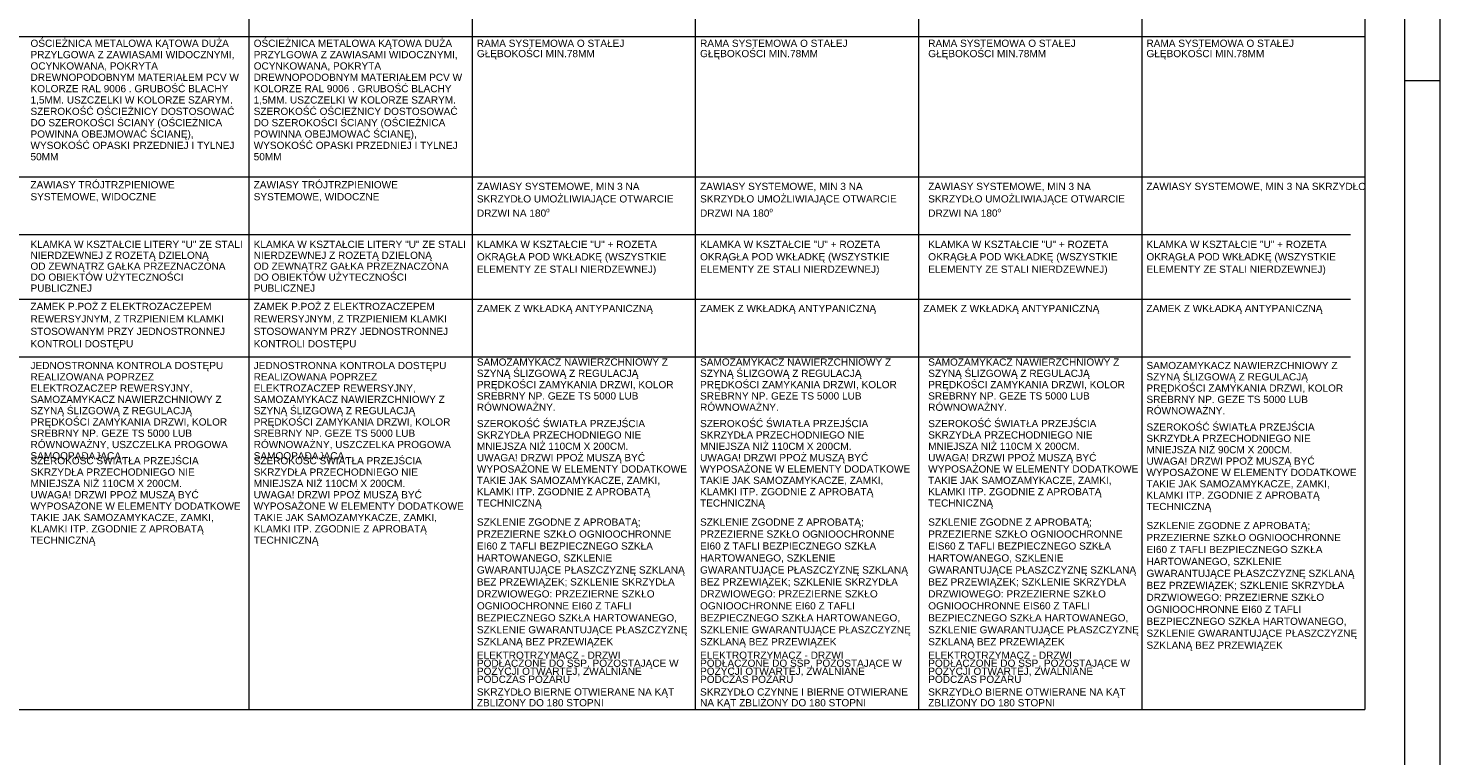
# Paper-space layout 'A-57 ZESTAWIENIE STOLARKI PROJEKTOWANEJ' of a CAD drawing. Header units: millimetres. Extents: x 0 to 900, y 0 to 1010.
# Tile 25 of 63: x 704 to 900, y 203 to 304. Entities that reach past the tile are written whole.
import ezdxf
from ezdxf.xclip import XClip

# ---------------------------------------------------------------- set-up
doc = ezdxf.new("R2010")
doc.units = ezdxf.units.MM
doc.header["$MEASUREMENT"] = 0
doc.header["$XCLIPFRAME"] = 0
for name, color, linetype, lineweight, true_color in [('0_Nr_pióra__7', 7, 'Continuous', 18, 0x171717), ('0_Nr_pióra__94', 7, 'Continuous', 5, 0x3b3b3b), ('A_Arkusz_Nr_pióra__237', 7, 'Continuous', 5, 0x343434)]:
    doc.layers.add(name, color=color, linetype=linetype, lineweight=lineweight, true_color=true_color)
doc.layers.add('A_Arkusz_Nr_pióra__1', color=7, linetype='Continuous', lineweight=20)
doc.layers.add('A_podrys', color=7, linetype='Continuous')
doc.styles.add('STYL_AUTOMATYCZNY_1', font='arial.ttf')

# ---------------------------------------------------------------- blocks, each defined once
blk = doc.blocks.new('Rysunek_1_1', base_point=(-2089.9, -1946.74))
at = {"layer": '0_Nr_pióra__94', "color": 250, "linetype": 'Continuous', "lineweight": 5, "true_color": 0x3b3b3b}
for p, q in [((734.6, 399.97), (734.6, 209.58)), ((765.6, 399.97), (765.6, 209.58)), ((796.6, 399.97), (796.6, 209.58)), ((827.6, 399.97), (827.6, 209.58)), ((858.6, 399.97), (858.6, 209.58)), ((889.6, 399.97), (889.6, 209.58)), ((50.6, 303.08), (856.6, 303.08)), ((856.6, 303.08), (889.6, 303.08)), ((50.6, 283.58), (856.6, 283.58)), ((856.6, 283.58), (889.6, 283.58)), ((50.6, 275.58), (887.6, 275.58)), ((50.6, 266.58), (887.6, 266.58)), ((50.6, 258.58), (887.6, 258.58)), ((31.27, 209.58), (889.6, 209.58))]:
    blk.add_line(p, q, dxfattribs=at)
at = {"layer": '0_Nr_pióra__7', "color": 250, "linetype": 'Continuous', "lineweight": 18, "true_color": 0x171717, "char_height": 1, "attachment_point": 1, "style": 'STYL_AUTOMATYCZNY_1'}
for s, insert, width, line_spacing_factor in [('\\A1;{\\pql;\\fArial|b0|i0|c238|p0;\\W1.000000;OŚCIEŻNICA METALOWA KĄTOWA DUŻA PRZYLGOWA Z ZAWIASAMI WIDOCZNYMI, OCYNKOWANA, POKRYTA DREWNOPODOBNYM MATERIAŁEM PCV W KOLORZE RAL 9006 . GRUBOŚĆ BLACHY 1,5MM. USZCZELKI W KOLORZE SZARYM. SZEROKOŚĆ OŚCIEŻNICY DOSTOSOWAĆ DO SZEROKOŚCI ŚCIANY (OŚCIEŻNICA POWINNA OBEJMOWAĆ ŚCIANĘ), WYSOKOŚĆ OPASKI PRZEDNIEJ I TYLNEJ 50MM}', (704.26, 302.65), 29.4591, 0.945389), ('\\A1;{\\pql;\\fArial|b0|i0|c238|p0;\\W1.000000;OŚCIEŻNICA METALOWA KĄTOWA DUŻA PRZYLGOWA Z ZAWIASAMI WIDOCZNYMI, OCYNKOWANA, POKRYTA DREWNOPODOBNYM MATERIAŁEM PCV W KOLORZE RAL 9006 . GRUBOŚĆ BLACHY 1,5MM. USZCZELKI W KOLORZE SZARYM. SZEROKOŚĆ OŚCIEŻNICY DOSTOSOWAĆ DO SZEROKOŚCI ŚCIANY (OŚCIEŻNICA POWINNA OBEJMOWAĆ ŚCIANĘ), WYSOKOŚĆ OPASKI PRZEDNIEJ I TYLNEJ 50MM}', (735.26, 302.65), 29.4591, 0.945389), ('\\A1;{\\pql;\\fArial|b0|i0|c238|p0;\\W1.000000;RAMA SYSTEMOWA O STAŁEJ GŁĘBOKOŚCI MIN.78MM}', (766.26, 302.65), 29.4591, 0.859401), ('\\A1;{\\pql;\\fArial|b0|i0|c238|p0;\\W1.000000;RAMA SYSTEMOWA O STAŁEJ GŁĘBOKOŚCI MIN.78MM}', (797.26, 302.65), 29.4591, 0.859401), ('\\A1;{\\pql;\\fArial|b0|i0|c238|p0;\\W1.000000;RAMA SYSTEMOWA O STAŁEJ GŁĘBOKOŚCI MIN.78MM}', (828.95, 302.65), 29.4591, 0.859401), ('\\A1;{\\pql;\\fArial|b0|i0|c238|p0;\\W1.000000;RAMA SYSTEMOWA O STAŁEJ GŁĘBOKOŚCI MIN.78MM}', (859.26, 302.65), 29.4591, 0.859401), ('\\A1;{\\pql;\\fArial|b0|i0|c238|p0;\\W1.000000;ZAWIASY TRÓJTRZPIENIOWE \\fArial|b0|i0|c238|p0;\\W1.000000;SYSTEMOWE, WIDOCZNE}', (704.26, 282.99), 29.4591, 0.996913), ('\\A1;{\\pql;\\fArial|b0|i0|c238|p0;\\W1.000000;ZAWIASY TRÓJTRZPIENIOWE \\fArial|b0|i0|c238|p0;\\W1.000000;SYSTEMOWE, WIDOCZNE}', (735.26, 282.99), 29.4591, 0.996913), ('\\A1;{\\pql;\\fArial|b0|i0|c238|p0;\\W1.000000;ZAWIASY SYSTEMOWE, MIN 3 NA SKRZYDŁO UMOŻLIWIAJĄCE OTWARCIE DRZWI NA 180\\fArial|b0|i0|c238|p0;\\H0.942857x;\\W1.000000;\\A1{\\H.66x;\\So^  ;}\\fArial|b0|i0|c238|p0;\\H1.060606x;\\W1.000000; }', (766.26, 282.76), 29.4591, 1.039307), ('\\A1;{\\pql;\\fArial|b0|i0|c238|p0;\\W1.000000;ZAWIASY SYSTEMOWE, MIN 3 NA SKRZYDŁO UMOŻLIWIAJĄCE OTWARCIE DRZWI NA 180\\fArial|b0|i0|c238|p0;\\H0.942857x;\\W1.000000;\\A1{\\H.66x;\\So^  ;}\\fArial|b0|i0|c238|p0;\\H1.060606x;\\W1.000000; }', (797.26, 282.76), 29.4591, 1.039307), ('\\A1;{\\pql;\\fArial|b0|i0|c238|p0;\\W1.000000;ZAWIASY SYSTEMOWE, MIN 3 NA SKRZYDŁO UMOŻLIWIAJĄCE OTWARCIE DRZWI NA 180\\fArial|b0|i0|c238|p0;\\H0.942857x;\\W1.000000;\\A1{\\H.66x;\\So^  ;}\\fArial|b0|i0|c238|p0;\\H1.060606x;\\W1.000000; }', (828.95, 282.76), 29.4591, 1.039307), ('\\A1;{\\pql;\\fArial|b0|i0|c238|p0;\\W1.000000;ZAWIASY SYSTEMOWE, MIN 3 NA \\fArial|b0|i0|c238|p0;\\W1.000000;SKRZYDŁO}', (859.26, 282.76), 29.4591, 1.001649), ('\\A1;{\\pql;\\fArial|b0|i0|c238|p0;\\W1.000000;KLAMKA W KSZTAŁCIE LITERY "U" ZE STALI NIERDZEWNEJ Z ROZETĄ DZIELONĄ\\P\\pql;\\fArial|b0|i0|c238|p0;\\W1.000000;OD ZEWNĄTRZ GAŁKA PRZEZNACZONA DO OBIEKTÓW UŻYTECZNOŚCI PUBLICZNEJ}', (704.26, 274.71), 29.4591, 0.911572), ('\\A1;{\\pql;\\fArial|b0|i0|c238|p0;\\W1.000000;KLAMKA W KSZTAŁCIE LITERY "U" ZE STALI NIERDZEWNEJ Z ROZETĄ DZIELONĄ\\P\\pql;\\fArial|b0|i0|c238|p0;\\W1.000000;OD ZEWNĄTRZ GAŁKA PRZEZNACZONA DO OBIEKTÓW UŻYTECZNOŚCI PUBLICZNEJ}', (735.26, 274.71), 29.4591, 0.911572), ('\\A1;{\\pql;\\fArial|b0|i0|c238|p0;\\W1.000000;KLAMKA W KSZTAŁCIE "U" + ROZETA OKRĄGŁA POD WKŁADKĘ (WSZYSTKIE ELEMENTY ZE STALI NIERDZEWNEJ)}', (766.26, 274.71), 29.4591, 1.036028), ('\\A1;{\\pql;\\fArial|b0|i0|c238|p0;\\W1.000000;KLAMKA W KSZTAŁCIE "U" + ROZETA OKRĄGŁA POD WKŁADKĘ (WSZYSTKIE ELEMENTY ZE STALI NIERDZEWNEJ)}', (797.26, 274.71), 29.4591, 1.036028), ('\\A1;{\\pql;\\fArial|b0|i0|c238|p0;\\W1.000000;KLAMKA W KSZTAŁCIE "U" + ROZETA OKRĄGŁA POD WKŁADKĘ (WSZYSTKIE ELEMENTY ZE STALI NIERDZEWNEJ)}', (828.95, 274.71), 29.4591, 1.036028), ('\\A1;{\\pql;\\fArial|b0|i0|c238|p0;\\W1.000000;KLAMKA W KSZTAŁCIE "U" + ROZETA \\fArial|b0|i0|c238|p0;\\W1.000000;OKRĄGŁA POD WKŁADKĘ (WSZYSTKIE \\fArial|b0|i0|c238|p0;\\W1.000000;ELEMENTY ZE STALI NIERDZEWNEJ)}', (859.26, 274.71), 29.4591, 1.036028), ('\\A1;{\\pql;\\fArial|b0|i0|c238|p0;\\W1.000000;ZAMEK P.POŻ Z ELEKTROZACZEPEM REWERSYJNYM, Z TRZPIENIEM KLAMKI STOSOWANYM PRZY JEDNOSTRONNEJ KONTROLI DOSTĘPU}', (704.26, 266.08), 29.4591, 1.037351), ('\\A1;{\\pql;\\fArial|b0|i0|c238|p0;\\W1.000000;ZAMEK P.POŻ Z ELEKTROZACZEPEM REWERSYJNYM, Z TRZPIENIEM KLAMKI STOSOWANYM PRZY JEDNOSTRONNEJ KONTROLI DOSTĘPU}', (735.26, 266.08), 29.4591, 1.037351), ('\\A1;{\\pql;\\fArial|b0|i0|c238|p0;\\W1.000000;JEDNOSTRONNA KONTROLA DOSTĘPU REALIZOWANA POPRZEZ ELEKTROZACZEP REWERSYJNY, SAMOZAMYKACZ NAWIERZCHNIOWY Z SZYNĄ ŚLIZGOWĄ Z REGULACJĄ PRĘDKOŚCI ZAMYKANIA DRZWI, KOLOR SREBRNY NP. GEZE TS 5000 LUB RÓWNOWAŻNY, USZCZELKA PROGOWA SAMOOPADAJĄCA.}', (704.26, 257.87), 29.4591, 0.940929), ('\\A1;{\\pql;\\fArial|b0|i0|c238|p0;\\W1.000000;JEDNOSTRONNA KONTROLA DOSTĘPU REALIZOWANA POPRZEZ ELEKTROZACZEP REWERSYJNY, SAMOZAMYKACZ NAWIERZCHNIOWY Z SZYNĄ ŚLIZGOWĄ Z REGULACJĄ PRĘDKOŚCI ZAMYKANIA DRZWI, KOLOR SREBRNY NP. GEZE TS 5000 LUB RÓWNOWAŻNY, USZCZELKA PROGOWA SAMOOPADAJĄCA.}', (735.26, 257.87), 29.4591, 0.940929), ('\\A1;{\\pql;\\fArial|b0|i0|c238|p0;\\W1.000000;SAMOZAMYKACZ NAWIERZCHNIOWY Z SZYNĄ ŚLIZGOWĄ Z REGULACJĄ PRĘDKOŚCI ZAMYKANIA DRZWI, KOLOR SREBRNY NP. GEZE TS 5000 LUB RÓWNOWAŻNY.}', (766.26, 258.35), 29.4591, 0.941901), ('\\A1;{\\pql;\\fArial|b0|i0|c238|p0;\\W1.000000;SAMOZAMYKACZ NAWIERZCHNIOWY Z SZYNĄ ŚLIZGOWĄ Z REGULACJĄ PRĘDKOŚCI ZAMYKANIA DRZWI, KOLOR SREBRNY NP. GEZE TS 5000 LUB RÓWNOWAŻNY.}', (797.26, 258.35), 29.4591, 0.941901), ('\\A1;{\\pql;\\fArial|b0|i0|c238|p0;\\W1.000000;SAMOZAMYKACZ NAWIERZCHNIOWY Z SZYNĄ ŚLIZGOWĄ Z REGULACJĄ PRĘDKOŚCI ZAMYKANIA DRZWI, KOLOR SREBRNY NP. GEZE TS 5000 LUB RÓWNOWAŻNY.}', (828.95, 258.35), 29.4591, 0.941901), ('\\A1;{\\pql;\\fArial|b0|i0|c238|p0;\\W1.000000;SAMOZAMYKACZ NAWIERZCHNIOWY Z SZYNĄ ŚLIZGOWĄ Z REGULACJĄ PRĘDKOŚCI ZAMYKANIA DRZWI, KOLOR SREBRNY NP. GEZE TS 5000 LUB RÓWNOWAŻNY.}', (859.26, 257.87), 29.4591, 0.941901), ('\\A1;{\\pql;\\fArial|b0|i0|c238|p0;\\W1.000000;SZEROKOŚĆ ŚWIATŁA PRZEJŚCIA SKRZYDŁA PRZECHODNIEGO NIE MNIEJSZA NIŻ 110CM X 200CM.\\P\\pql;\\fArial|b0|i0|c238|p0;\\W1.000000;UWAGA! DRZWI PPOŻ MUSZĄ BYĆ WYPOSAŻONE W ELEMENTY DODATKOWE TAKIE JAK SAMOZAMYKACZE, ZAMKI, KLAMKI ITP. ZGODNIE Z APROBATĄ TECHNICZNĄ}', (766.26, 249.8), 29.4591, 0.946258), ('\\A1;{\\pql;\\fArial|b0|i0|c238|p0;\\W1.000000;SZEROKOŚĆ ŚWIATŁA PRZEJŚCIA SKRZYDŁA PRZECHODNIEGO NIE MNIEJSZA NIŻ 110CM X 200CM.\\P\\pql;\\fArial|b0|i0|c238|p0;\\W1.000000;UWAGA! DRZWI PPOŻ MUSZĄ BYĆ WYPOSAŻONE W ELEMENTY DODATKOWE TAKIE JAK SAMOZAMYKACZE, ZAMKI, KLAMKI ITP. ZGODNIE Z APROBATĄ TECHNICZNĄ}', (797.26, 249.8), 29.4591, 0.946258), ('\\A1;{\\pql;\\fArial|b0|i0|c238|p0;\\W1.000000;SZEROKOŚĆ ŚWIATŁA PRZEJŚCIA SKRZYDŁA PRZECHODNIEGO NIE MNIEJSZA NIŻ 110CM X 200CM.\\P\\pql;\\fArial|b0|i0|c238|p0;\\W1.000000;UWAGA! DRZWI PPOŻ MUSZĄ BYĆ WYPOSAŻONE W ELEMENTY DODATKOWE TAKIE JAK SAMOZAMYKACZE, ZAMKI, KLAMKI ITP. ZGODNIE Z APROBATĄ TECHNICZNĄ}', (828.95, 249.8), 29.4591, 0.946258), ('\\A1;{\\pql;\\fArial|b0|i0|c238|p0;\\W1.000000;SZEROKOŚĆ ŚWIATŁA PRZEJŚCIA SKRZYDŁA PRZECHODNIEGO NIE MNIEJSZA NIŻ 90CM X 200CM.\\P\\pql;\\fArial|b0|i0|c238|p0;\\W1.000000;UWAGA! DRZWI PPOŻ MUSZĄ BYĆ WYPOSAŻONE W ELEMENTY DODATKOWE TAKIE JAK SAMOZAMYKACZE, ZAMKI, KLAMKI ITP. ZGODNIE Z APROBATĄ TECHNICZNĄ}', (859.26, 249.32), 29.4591, 0.946258), ('\\A1;{\\pql;\\fArial|b0|i0|c238|p0;\\W1.000000;SZEROKOŚĆ ŚWIATŁA PRZEJŚCIA SKRZYDŁA PRZECHODNIEGO NIE MNIEJSZA NIŻ 110CM X 200CM.\\P\\pql;\\fArial|b0|i0|c238|p0;\\W1.000000;UWAGA! DRZWI PPOŻ MUSZĄ BYĆ WYPOSAŻONE W ELEMENTY DODATKOWE TAKIE JAK SAMOZAMYKACZE, ZAMKI, KLAMKI ITP. ZGODNIE Z APROBATĄ TECHNICZNĄ}', (704.26, 244.64), 29.4591, 0.946258), ('\\A1;{\\pql;\\fArial|b0|i0|c238|p0;\\W1.000000;SZEROKOŚĆ ŚWIATŁA PRZEJŚCIA SKRZYDŁA PRZECHODNIEGO NIE MNIEJSZA NIŻ 110CM X 200CM.\\P\\pql;\\fArial|b0|i0|c238|p0;\\W1.000000;UWAGA! DRZWI PPOŻ MUSZĄ BYĆ WYPOSAŻONE W ELEMENTY DODATKOWE TAKIE JAK SAMOZAMYKACZE, ZAMKI, KLAMKI ITP. ZGODNIE Z APROBATĄ TECHNICZNĄ}', (735.26, 244.64), 29.4591, 0.946258), ('\\A1;{\\pql;\\fArial|b0|i0|c238|p0;\\W1.000000;SZKLENIE ZGODNE Z APROBATĄ; PRZEZIERNE SZKŁO OGNIOOCHRONNE EI60 Z TAFLI BEZPIECZNEGO SZKŁA HARTOWANEGO, SZKLENIE GWARANTUJĄCE PŁASZCZYZNĘ SZKLANĄ BEZ PRZEWIĄZEK; SZKLENIE SKRZYDŁA DRZWIOWEGO: PRZEZIERNE SZKŁO OGNIOOCHRONNE EI60 Z TAFLI BEZPIECZNEGO SZKŁA HARTOWANEGO, SZKLENIE GWARANTUJĄCE PŁASZCZYZNĘ SZKLANĄ BEZ PRZEWIĄZEK}', (766.26, 236.11), 29.4591, 0.997668), ('\\A1;{\\pql;\\fArial|b0|i0|c238|p0;\\W1.000000;SZKLENIE ZGODNE Z APROBATĄ; PRZEZIERNE SZKŁO OGNIOOCHRONNE EI60 Z TAFLI BEZPIECZNEGO SZKŁA HARTOWANEGO, SZKLENIE GWARANTUJĄCE PŁASZCZYZNĘ SZKLANĄ BEZ PRZEWIĄZEK; SZKLENIE SKRZYDŁA DRZWIOWEGO: PRZEZIERNE SZKŁO OGNIOOCHRONNE EI60 Z TAFLI BEZPIECZNEGO SZKŁA HARTOWANEGO, SZKLENIE GWARANTUJĄCE PŁASZCZYZNĘ SZKLANĄ BEZ PRZEWIĄZEK}', (797.26, 236.11), 29.4591, 0.997668), ('\\A1;{\\pql;\\fArial|b0|i0|c238|p0;\\W1.000000;SZKLENIE ZGODNE Z APROBATĄ; PRZEZIERNE SZKŁO OGNIOOCHRONNE EIS60 Z TAFLI BEZPIECZNEGO SZKŁA HARTOWANEGO, SZKLENIE GWARANTUJĄCE PŁASZCZYZNĘ SZKLANĄ BEZ PRZEWIĄZEK; SZKLENIE SKRZYDŁA DRZWIOWEGO: PRZEZIERNE SZKŁO OGNIOOCHRONNE EIS60 Z TAFLI BEZPIECZNEGO SZKŁA HARTOWANEGO, SZKLENIE GWARANTUJĄCE PŁASZCZYZNĘ SZKLANĄ BEZ PRZEWIĄZEK}', (828.95, 236.11), 29.4591, 0.997668), ('\\A1;{\\pql;\\fArial|b0|i0|c238|p0;\\W1.000000;SZKLENIE ZGODNE Z APROBATĄ; PRZEZIERNE SZKŁO OGNIOOCHRONNE EI60 Z TAFLI BEZPIECZNEGO SZKŁA HARTOWANEGO, SZKLENIE GWARANTUJĄCE PŁASZCZYZNĘ SZKLANĄ BEZ PRZEWIĄZEK; SZKLENIE SKRZYDŁA DRZWIOWEGO: PRZEZIERNE SZKŁO OGNIOOCHRONNE EI60 Z TAFLI BEZPIECZNEGO SZKŁA HARTOWANEGO, SZKLENIE GWARANTUJĄCE PŁASZCZYZNĘ SZKLANĄ BEZ PRZEWIĄZEK}', (859.26, 235.63), 29.9177, 0.997668), ('\\A1;{\\pql;\\fArial|b0|i0|c238|p0;\\W1.000000;ELEKTROTRZYMACZ - DRZWI PODŁĄCZONE DO SSP, POZOSTAJĄCE W POZYCJI OTWARTEJ, ZWALNIANE PODCZAS POŻARU}', (766.26, 217.61), 29.4591, 0.669731), ('\\A1;{\\pql;\\fArial|b0|i0|c238|p0;\\W1.000000;ELEKTROTRZYMACZ - DRZWI PODŁĄCZONE DO SSP, POZOSTAJĄCE W POZYCJI OTWARTEJ, ZWALNIANE PODCZAS POŻARU}', (797.26, 217.61), 29.4591, 0.669731), ('\\A1;{\\pql;\\fArial|b0|i0|c238|p0;\\W1.000000;ELEKTROTRZYMACZ - DRZWI PODŁĄCZONE DO SSP, POZOSTAJĄCE W POZYCJI OTWARTEJ, ZWALNIANE PODCZAS POŻARU}', (828.95, 217.61), 29.4591, 0.669731), ('\\A1;{\\pql;\\fArial|b0|i0|c238|p0;\\W1.000000;SKRZYDŁO BIERNE OTWIERANE NA KĄT ZBLIŻONY DO 180 STOPNI}', (766.26, 212.5), 29.4591, 0.89768), ('\\A1;{\\pql;\\fArial|b0|i0|c238|p0;\\W1.000000;SKRZYDŁO CZYNNE I BIERNE OTWIERANE NA KĄT ZBLIŻONY DO 180 STOPNI}', (797.26, 212.5), 29.4591, 0.895418), ('\\A1;{\\pql;\\fArial|b0|i0|c238|p0;\\W1.000000;SKRZYDŁO BIERNE OTWIERANE NA KĄT ZBLIŻONY DO 180 STOPNI}', (828.95, 212.5), 29.4591, 0.89768)]:
    blk.add_mtext(s, dxfattribs=dict(at, insert=insert, width=width, line_spacing_factor=line_spacing_factor))
for insert in [(766.26, 265.8), (797.26, 265.8), (828.26, 265.8), (859.26, 265.8)]:
    blk.add_mtext('\\A1;{\\pql;\\fArial|b0|i0|c238|p0;\\W1.000000;ZAMEK \\fArial|b0|i0|c238|p0;\\W1.000000;Z\\fArial|b0|i0|c238|p0;\\W1.000000; WKŁADKĄ\\fArial|b0|i0|c238|p0;\\W1.000000; ANTYPANICZNĄ}', dxfattribs=dict(at, insert=insert))

psp = doc.layouts.new('A-57 ZESTAWIENIE STOLARKI PROJEKTOWANEJ')

# ---------------------------------------------------------------- linework, layer by layer
at = {"layer": 'A_Arkusz_Nr_pióra__1', "color": 7, "linetype": 'Continuous', "lineweight": 20}
psp.add_line((895.1, 1005.1), (895.1, 4.9), dxfattribs=at)
at = {"layer": 'A_Arkusz_Nr_pióra__1', "color": 7, "linetype": 'Continuous', "lineweight": 20, "flags": 128}
psp.add_lwpolyline([(0, 1010), (900, 1010), (900, 0), (0, 0)], close=True, dxfattribs=at)
at = {"layer": 'A_Arkusz_Nr_pióra__237', "color": 250, "linetype": 'Continuous', "lineweight": 5, "true_color": 0x343434}
psp.add_line((895.1, 297), (900, 297), dxfattribs=at)

# ---------------------------------------------------------------- block references
at = {"layer": 'A_podrys', "color": 37, "linetype": 'Continuous', "lineweight": 5, "true_color": 0x656532}
ref = psp.add_blockref('Rysunek_1_1', (-2089.9, -1946.74), dxfattribs=at)
XClip(ref).set_block_clipping_path([(28.6628210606, 4.9003190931), (892.6953650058, 1005.4179299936)])

doc.saveas('drawing.dxf')
